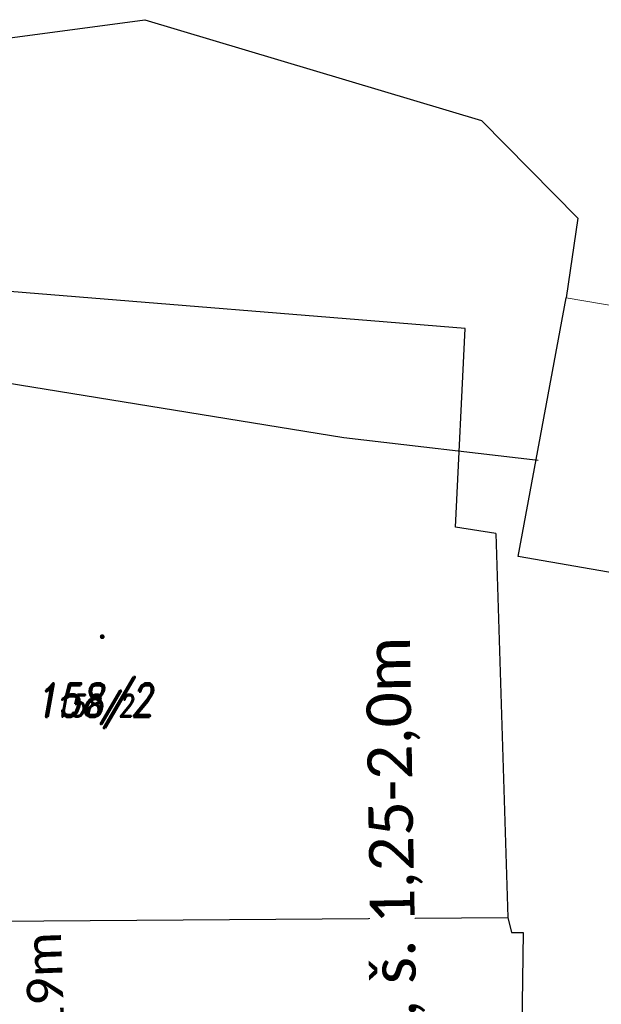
# Model space of a CAD drawing. Header units: feet. Extents: x -783217 to -782936, y -1044805 to -1043930.
# Tile 76 of 81: x -782989 to -782968, y -1044236 to -1044201. Entities that reach past the tile are written whole.
import ezdxf
from ezdxf import colors
from ezdxf.entities.mleader import LeaderData, LeaderLine
from ezdxf.enums import TextEntityAlignment as Align
from ezdxf.math import Vec2, Vec3

# ---------------------------------------------------------------- set-up
doc = ezdxf.new("R2010")
doc.units = ezdxf.units.FT
doc.header["$MEASUREMENT"] = 0
for name, color, linetype, lineweight in [('KN_hranice pozemků', 140, 'Continuous', 30), ('KN_slučky', 253, 'Continuous', 9), ('POPIS-VELKÉ', 1, 'Continuous', 50)]:
    doc.layers.add(name, color=color, linetype=linetype, lineweight=lineweight)
for name, color, linetype in [('KN_POZEMKY 500', 140, 'Continuous'), ('KN_značky kultur', 7, 'Continuous'), ('KN_čísla pozemků', 140, 'Continuous'), ('POPISKY NOVÉ STA', 7, 'Continuous'), ('S_CETIN_METALIKA', 6, 'SDELSPOJO')]:
    doc.layers.add(name, color=color, linetype=linetype)
doc.styles.add('calibri', font='calibri.ttf')
doc.styles.add('RomanD', font='romand.shx', dxfattribs={"width": 0.7, "oblique": 10})
doc.styles.add('ROMANS', font='romans.shx', dxfattribs={"width": 0.8})
doc.linetypes.add('SDELSPOJO', pattern='A,7,-6,[31,civil.shx,S=1,R=0,X=0,Y=0],-6', length=19)

# ---------------------------------------------------------------- blocks, each defined once
blk = doc.blocks.new('4.02_1')
at = {"layer": 'KN_značky kultur', "linetype": 'Continuous'}
h = blk.add_hatch(color=256, dxfattribs=at)
edge = h.paths.add_edge_path()
edge.add_arc((0, 0), 0.175, 0, 360)

msp = doc.modelspace()

# ---------------------------------------------------------------- linework, layer by layer
at = {"layer": 'KN_hranice pozemků', "linetype": 'Continuous'}
for p, q in [((-782991.58, -1044201.95), (-782984.66, -1044201.02)), ((-782984.66, -1044201.02), (-782972.57, -1044204.64)), ((-782972.57, -1044204.64), (-782969.11, -1044208.15)), ((-782969.11, -1044208.15), (-782969.53, -1044211.01)), ((-782973.16, -1044212.12), (-782999.73, -1044209.96)), ((-782971.25, -1044220.31), (-782969.53, -1044211.01)), ((-782973.5, -1044219.25), (-782973.16, -1044212.12)), ((-782972.06, -1044219.48), (-782973.5, -1044219.25)), ((-782972.06, -1044219.48), (-782971.63, -1044233.28)), ((-782941.375, -1044225.506), (-782971.25, -1044220.31)), ((-782998.66, -1044233.47), (-782971.63, -1044233.28)), ((-782971.63, -1044233.28), (-782971.5, -1044233.82)), ((-782971.5, -1044233.82), (-782971.08, -1044233.82)), ((-782971.08, -1044233.82), (-782971.17, -1044240.09))]:
    msp.add_line(p, q, dxfattribs=at)
at = {"layer": 'KN_slučky', "linetype": 'Continuous'}
msp.add_line((-782969.53, -1044211.01), (-782940.877, -1044215.973), dxfattribs=at)
at = {"layer": 'S_CETIN_METALIKA', "ltscale": 0.2, "flags": 128}
msp.add_lwpolyline([(-782970.54, -1044216.86), (-782977.51, -1044216.04), (-782990.57, -1044213.92), (-783000.14, -1044212.67)], dxfattribs=at)

# ---------------------------------------------------------------- block references
at = {"layer": 'KN_značky kultur', "linetype": 'Continuous', "xscale": 0.5, "yscale": 0.5}
msp.add_blockref('4.02_1', (-782986.19, -1044223.19), dxfattribs=at)

# ---------------------------------------------------------------- texts
at = {"layer": 'KN_POZEMKY 500', "color": 5, "linetype": 'Continuous', "style": 'RomanD', "oblique": 10, "width": 0.8}
msp.add_text('158/2', height=1.2, dxfattribs=at).set_placement((-782986.49, -1044226.07), align=Align.CENTER)
at = {"layer": 'KN_čísla pozemků', "color": 5, "linetype": 'Continuous', "style": 'RomanD', "oblique": 10, "width": 0.8}
msp.add_text('158/2', height=0.8, dxfattribs=at).set_placement((-782986.49, -1044226.07), align=Align.CENTER)

# ---------------------------------------------------------------- leaders
at = {"layer": 'POPISKY NOVÉ STA', "color": 220, "linetype": 'ByBlock', "lineweight": 13}
ml = msp.add_multileader_mtext('Standard', dxfattribs=at)
ml.set_content('nová palisáda dl. 5,5m \\P(provedená před výstavbou vjezdu)\\Pv. 0,4m, %%C200mm', color=220, style='ROMANS')
ml.set_leader_properties()
ml.build(insert=Vec2(0, 0))
ml.multileader.update_dxf_attribs({"text_right_attachment_type": 6, "dogleg_length": 0.36, "arrow_head_size": 0.3})
ctx = ml.context
ctx.base_point, ctx.char_height, ctx.arrow_head_size, ctx.landing_gap_size, ctx.plane_origin, ctx.plane_x_axis, ctx.plane_y_axis = Vec3(-782996.482, -1044226.429), 0.5, 0.3, 0.09, Vec3(-782999.079, -1044227.145), Vec3(0.228351, 0.973579), Vec3(-0.973579, 0.228351)
ctx.right_attachment = 6
notes = []
notes.append((ctx, [(0, (1, 1, 0), (-782996.564, -1044226.779), (0.228351, 0.973579), 0.36, [(0, [(-782999.198, -1044228.213)], 0, [])])]))
ctx.mtext.insert, ctx.mtext.text_direction, ctx.mtext.rotation, ctx.mtext.flow_direction = Vec3(-782996.751, -1044226.273), Vec3(0.228351, 0.973579), 1.340413, 5
ml = msp.add_multileader_mtext('Standard', dxfattribs=at)
ml.set_content('nová palisáda dl. 3m\\Pv.^I0,4m, %%C200mm', color=220, style='ROMANS')
ml.set_leader_properties()
ml.build(insert=Vec2(0, 0))
ml.multileader.update_dxf_attribs({"text_right_attachment_type": 6, "dogleg_length": 0.36, "arrow_head_size": 0.3})
ctx = ml.context
ctx.base_point, ctx.char_height, ctx.arrow_head_size, ctx.landing_gap_size, ctx.plane_origin, ctx.plane_x_axis, ctx.plane_y_axis = Vec3(-782994.173, -1044234.946), 0.5, 0.3, 0.09, Vec3(-782998.917, -1044234.329), Vec3(0.228351, 0.973579), Vec3(-0.973579, 0.228351)
ctx.right_attachment = 6
notes.append((ctx, [(0, (1, 1, 0), (-782994.255, -1044235.297), (0.228351, 0.973579), 0.36, [(0, [(-782999.036, -1044235.397)], 0, [])])]))
ctx.mtext.insert, ctx.mtext.text_direction, ctx.mtext.rotation, ctx.mtext.flow_direction = Vec3(-782994.442, -1044234.79), Vec3(0.228351, 0.973579), 1.340413, 5
for ctx, leaders in notes:
    for number, flags, end, landing, length, lines in leaders:
        leader = LeaderData()
        leader.index, (leader.has_last_leader_line, leader.has_dogleg_vector, leader.attachment_direction) = number, flags
        leader.last_leader_point, leader.dogleg_vector, leader.dogleg_length = Vec3(end), Vec3(landing), length
        for number, points, colour, breaks in lines:
            line = LeaderLine()
            line.index, line.vertices, line.color, line.breaks = number, Vec3.list(points), colors.encode_raw_color(colour), breaks
            leader.lines.append(line)
        ctx.leaders.append(leader)

# ---------------------------------------------------------------- next in the draw order: texts
at = {"layer": 'POPIS-VELKÉ', "linetype": 'ByBlock', "attachment_point": 1, "style": 'calibri', "bg_fill": 3, "box_fill_scale": 1, "bg_fill_color": 256, "bg_fill_transparency": 0}
for s, width, insert, char_height, rotation in [('NOVÝ CHODNÍK - celková dl. 499m, š. 1,25-2,0m', 50.72116, (-782975.895, -1044271.882), 1.6, 91.0034), ('ÚSEK "E" - dl. 119m', 16.12324, (-782988.39, -1044249.899), 1.3, 92.0831)]:
    msp.add_mtext_dynamic_manual_height_columns(s, width=width, gutter_width=1, heights=[0], dxfattribs=dict(at, insert=insert, char_height=char_height, rotation=rotation))

doc.saveas('drawing.dxf')
